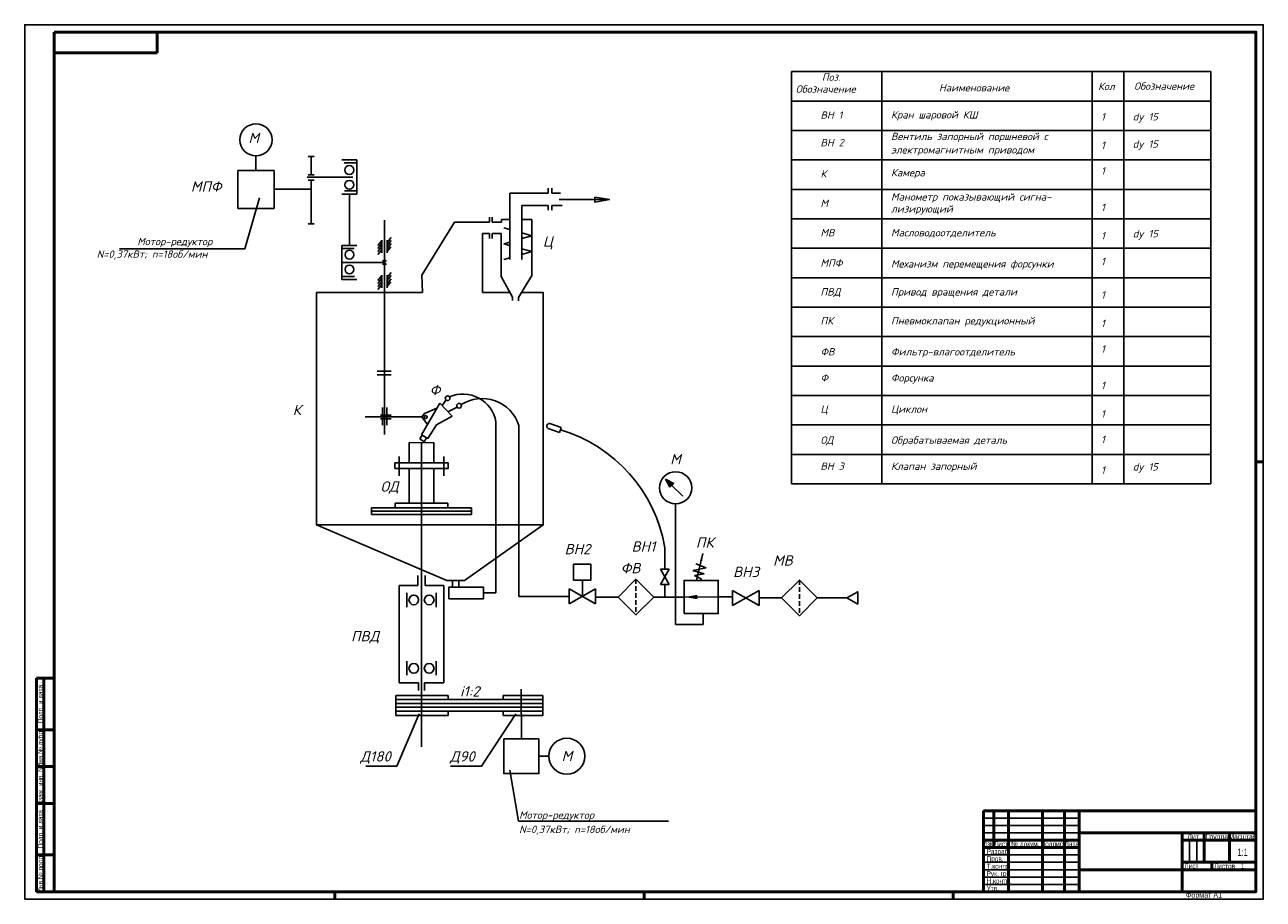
# Model space of a CAD drawing. Header units: millimetres. Extents: x 0 to 841, y 0 to 594.
import ezdxf
from ezdxf.enums import TextEntityAlignment as Align

# ---------------------------------------------------------------- set-up
doc = ezdxf.new("R2010")
doc.units = ezdxf.units.MM
doc.linetypes.add('HIDDEN2', pattern=[4.7625, 3.175, -1.5875])
doc.layers.add('AM_BOR', color=7, linetype='Continuous', lineweight=50)
for name, color, linetype in [('основной', 7, 'Continuous'), ('Размерный', 1, 'Continuous'), ('Текст', 5, 'Continuous')]:
    doc.layers.add(name, color=color, linetype=linetype)
doc.styles.add('ROMANS', font='romans.shx', dxfattribs={"oblique": 15, "height": 5})
doc.dimstyles.new('ISO-25', dxfattribs={"dimtxt": 2.5, "dimasz": 2.5, "dimexe": 1.25, "dimexo": 0.625, "dimtad": 1, "dimtxsty": 'Standard', "dimcen": 2.5, "dimadec": 0, "dimazin": 0, "dimtfac": 1, "dimtmove": 0, "dimatfit": 3, "dimfxl": 0, "dimarcsym": 0})

# ---------------------------------------------------------------- blocks, each defined once
blk = doc.blocks.new('A1')
at = {"color": 7, "lineweight": 50}
blk.add_line((20, 5), (20, 589), dxfattribs=at)
blk.add_lwpolyline([(20, 5), (836, 5), (836, 589), (20, 589)], dxfattribs=at)
at = {"layer": 'AM_BOR', "color": 7, "lineweight": 50}
for p, q in [((90, 575), (90, 589)), ((8, 5), (8, 150)), ((8, 150), (20, 150)), ((13, 5), (13, 150)), ((8, 115), (20, 115)), ((8, 90), (20, 90)), ((8, 65), (20, 65)), ((8, 30), (20, 30)), ((8, 5), (20, 5))]:
    blk.add_line(p, q, dxfattribs=at)
at = {"layer": 'AM_BOR', "color": 6}
for p, q in [((841, 297), (836, 297)), ((210.5, 0), (210.5, 5)), ((420.5, 0), (420.5, 5)), ((630.5, 0), (630.5, 5))]:
    blk.add_line(p, q, dxfattribs=at)
at = {"layer": 'AM_BOR', "color": 7}
blk.add_line((589, 5), (20, 5), dxfattribs=at)
at = {"layer": 'AM_BOR', "color": 6, "lineweight": 25}
blk.add_lwpolyline([(0, 0), (841, 0), (841, 594), (0, 594)], close=True, dxfattribs=at)
at = {"layer": 'AM_BOR', "color": 7, "lineweight": 50}
blk.add_lwpolyline([(90, 575), (20, 575)], dxfattribs=at)
at = {"layer": 'AM_BOR', "color": 5, "lineweight": 35, "width": 0.75}
for s, p in [('Подп. и дата', (10.5, 132.5)), ('Инв.№ дубл.', (10.5, 102.5)), ('Взам. инв. №', (10.5, 77.5)), ('Подп. и дата', (10.5, 47.5)), ('Инв.№ подл.', (10.5, 17.5))]:
    blk.add_text(s, height=3.5, rotation=90, dxfattribs=at).set_placement(p, align=Align.MIDDLE_CENTER)
at = {"layer": 'AM_BOR', "color": 5, "lineweight": 35}
blk.add_text('Формат А1', height=3.5, dxfattribs=at).set_placement((788.55, 1.02))
at = {"layer": 'AM_BOR', "color": 7, "lineweight": 70, "ltscale": 0.75, "width": 0.75}
blk.add_attdef('NUMB', text='', height=7, rotation=180, dxfattribs=at).set_placement((55, 582), align=Align.MIDDLE_CENTER)
blk = doc.blocks.new('SHTAMP СТУДЕНТ')
at = {"color": 7, "lineweight": 50}
for q in [(0, 55), (-185, 0)]:
    blk.add_line((-185, 55), q, dxfattribs=at)
at = {"layer": 'AM_BOR', "color": 7, "lineweight": 50}
for p, q in [((-178, 30), (-178, 55)), ((-168, 0), (-168, 55)), ((-145, 0), (-145, 55)), ((-130, 0), (-130, 55)), ((-120, 0), (-120, 55)), ((-185, 35), (-120, 35)), ((-120, 40), (0, 40)), ((-50, 0), (-50, 40)), ((-50, 35), (0, 35)), ((-35, 20), (-35, 40)), ((-18, 20), (-18, 40)), ((-185, 30), (-120, 30)), ((-50, 20), (0, 20)), ((-30, 15), (-30, 20)), ((-120, 15), (0, 15))]:
    blk.add_line(p, q, dxfattribs=at)
at = {"layer": 'AM_BOR', "color": 6, "lineweight": 25}
for p, q in [((-120, 50), (-185, 50)), ((-120, 45), (-185, 45)), ((-120, 40), (-185, 40)), ((-45, 20), (-45, 35)), ((-40, 20), (-40, 35)), ((-120, 25), (-185, 25)), ((-120, 20), (-185, 20)), ((-120, 15), (-185, 15)), ((-120, 10), (-185, 10)), ((-120, 5), (-185, 5))]:
    blk.add_line(p, q, dxfattribs=at)
at = {"layer": 'AM_BOR', "color": 5, "lineweight": 35, "width": 0.75}
for s, p in [('Изм', (-181.63, 32.59)), ('Лист', (-173, 32.5)), ('№ докум.', (-156.5, 32.5)), ('Подпись', (-137.5, 32.5)), ('Дата', (-125, 32.5)), ('Масштаб', (-9, 37.5))]:
    blk.add_text(s, height=3.5, dxfattribs=at).set_placement(p, align=Align.MIDDLE_CENTER)
at = {"layer": 'AM_BOR', "color": 5, "lineweight": 35}
for s, p in [(' Лит.', (-42.5, 37.5)), ('Группа', (-26.5, 37.5))]:
    blk.add_text(s, height=3.5, dxfattribs=at).set_placement(p, align=Align.MIDDLE_CENTER)
at = {"layer": 'AM_BOR', "color": 5, "lineweight": 35, "width": 0.75}
for s, p in [('Разраб.', (-182.85, 25.6)), ('Т.контр.', (-182.85, 15.6)), ('Пров.', (-182.85, 20.6)), ('Лист', (-48.51, 15.78)), ('Листов', (-28.39, 15.68)), ('Рук. гр.', (-182.85, 10.6)), ('Н.контр.', (-182.85, 5.6)), ('Утв.', (-182.85, 0.6))]:
    blk.add_text(s, height=3.5, dxfattribs=at).set_placement(p)
at = {"layer": 'AM_BOR', "color": 7, "lineweight": 70, "ltscale": 0.75, "width": 0.75}
for tag, height, p in [('NUMB', 10, (-60, 47.5)), ('NAME1', 7, (-85, 35.75)), ('NAME2', 7, (-85, 27.45)), ('NAME3', 7, (-85, 19.15))]:
    blk.add_attdef(tag, text='', height=height, dxfattribs=at).set_placement(p, align=Align.MIDDLE_CENTER)
at = {"layer": 'AM_BOR', "color": 1, "lineweight": 35, "ltscale": 0.75, "width": 0.8}
for tag, p in [('RAZRAB', (-166.08, 25.67)), ('PROVER', (-166.08, 20.78))]:
    blk.add_attdef(tag, p, '', height=3.5, dxfattribs=at)
at = {"layer": 'AM_BOR', "color": 2, "width": 0.55}
blk.add_attdef('GEN-TITLE-DAT{2.7}', text='', height=3.5, dxfattribs=at).set_placement((-125, 27.5), align=Align.MIDDLE_CENTER)
at = {"layer": 'AM_BOR', "color": 7, "width": 0.75, "flags": 12}
blk.add_attdef('GEN-TITLE-SCA{40.5}', text='', height=5, dxfattribs=at).set_placement((-8.99, 24.38), align=Align.CENTER)
at = {"layer": 'AM_BOR', "color": 7, "lineweight": 35, "ltscale": 0.75, "width": 0.8}
blk.add_attdef('MASS', text='', height=5, dxfattribs=at).set_placement((-26.45, 24.38), align=Align.CENTER)
at = {"layer": 'AM_BOR', "color": 1, "lineweight": 35, "ltscale": 0.75, "width": 0.75}
for tag, p in [('LIST', (-35.97, 15.87)), ('LISTOV', (-8.91, 15.73))]:
    blk.add_attdef(tag, text='', height=3.5, dxfattribs=at).set_placement(p, align=Align.CENTER)
at = {"layer": 'AM_BOR', "color": 7, "lineweight": 50, "ltscale": 0.75, "width": 0.75}
blk.add_attdef('MATER', text='', height=5, dxfattribs=at).set_placement((-101.07, 5.22), align=Align.RIGHT)
for tag, p in [('MATER1', (-98.43, 8.52)), ('MATER2', (-98.43, 1.52))]:
    blk.add_attdef(tag, p, '', height=5, dxfattribs=at)
at = {"layer": 'AM_BOR', "color": 2, "width": 0.65}
blk.add_attdef('GEN-TITLE-DWG{40.5}', (-184, -4), '', height=3, dxfattribs=at)

msp = doc.modelspace()

# ---------------------------------------------------------------- hatches: boundary and pattern name
at = {"layer": 'основной'}
msp.add_hatch(color=256, dxfattribs=at).paths.add_polyline_path([(440.73, 282.4), (435.11, 285.37), (438.13, 279.77)])

# ---------------------------------------------------------------- linework, layer by layer
for p, q in [((520.68, 562.14), (805.38, 562.14)), ((520.68, 562.14), (520.68, 282.14)), ((582.01, 562.14), (582.01, 282.14)), ((724.92, 562.14), (724.92, 282.14)), ((746.26, 562.14), (746.26, 282.14)), ((805.38, 562.14), (805.38, 282.14)), ((520.68, 542.14), (805.38, 542.14)), ((520.68, 522.14), (805.38, 522.14)), ((157, 494.99), (157, 504.9)), ((192.45, 504.47), (196.49, 504.47)), ((194.47, 492.1), (194.47, 504.47)), ((215.39, 502.15), (225.45, 502.15)), ((216.91, 500.13), (225.45, 500.13)), ((225.45, 502.15), (225.45, 478.97)), ((520.68, 502.14), (805.38, 502.14)), ((222.78, 490.47), (191.85, 490.47)), ((192.45, 492.1), (196.49, 492.1)), ((192.45, 488.41), (196.49, 488.41)), ((194.47, 488.41), (194.47, 458.82)), ((194.47, 482.23), (169.29, 482.23)), ((217.06, 481.18), (225.45, 481.18)), ((329.37, 434.57), (329.37, 479.62)), ((329.37, 479.62), (355.5, 479.62)), ((355.5, 479.62), (355.5, 482.95)), ((357.87, 479.62), (357.87, 482.95)), ((357.87, 479.62), (363.89, 479.62)), ((520.68, 482.14), (805.38, 482.14)), ((225.45, 478.97), (215.39, 478.97)), ((220.42, 478.97), (220.42, 444.11)), ((355.5, 471.29), (337.55, 471.29)), ((337.55, 471.29), (337.55, 434.47)), ((355.5, 467.96), (355.5, 471.29)), ((357.87, 467.96), (357.87, 471.29)), ((357.87, 471.29), (365.02, 471.29)), ((315.58, 463.4), (315.58, 459.94)), ((317.48, 463.4), (317.48, 459.94)), ((192.45, 458.82), (196.49, 458.82)), ((244.27, 461.21), (244.27, 315.61)), ((291.91, 459.94), (269.73, 423.97)), ((315.58, 459.94), (291.91, 459.94)), ((317.48, 459.94), (323.77, 459.94)), ((323.77, 461.6), (323.77, 459.94)), ((329.37, 461.6), (323.77, 461.6)), ((325.27, 456), (329.37, 454.85)), ((344.41, 461.6), (337.55, 461.6)), ((344.41, 423.71), (344.41, 461.6)), ((520.68, 462.14), (805.38, 462.14)), ((242.44, 447.37), (239.84, 444.11)), ((242.44, 447.76), (242.44, 439.06)), ((248.7, 449.4), (246.1, 446.14)), ((246.1, 447.76), (246.1, 439.06)), ((248.7, 447.35), (246.1, 444.09)), ((310.87, 412.02), (310.87, 452.19)), ((310.87, 452.19), (315.58, 452.19)), ((315.58, 452.19), (315.58, 448.73)), ((317.48, 452.19), (317.48, 448.73)), ((317.48, 452.19), (323.45, 452.19)), ((323.45, 452.19), (323.45, 422.94)), ((325.27, 445.24), (329.37, 446.39)), ((337.55, 452.55), (344.41, 450.62)), ((337.55, 448.69), (344.41, 450.62)), ((215.39, 444.11), (225.45, 444.11)), ((215.39, 420.93), (215.39, 444.11)), ((223.78, 441.9), (215.39, 441.9)), ((242.38, 441.15), (239.78, 437.89)), ((242.44, 445.32), (239.84, 442.07)), ((242.44, 443.27), (239.84, 440.02)), ((248.7, 445.3), (246.1, 442.04)), ((248.64, 443.17), (246.1, 439.99)), ((325.27, 445.24), (329.37, 444.09)), ((337.55, 441.79), (344.41, 439.86)), ((337.55, 437.93), (344.41, 439.86)), ((520.68, 442.14), (805.38, 442.14)), ((215.39, 432.52), (244.27, 432.52)), ((243.1, 434.18), (244.27, 432.52)), ((243.1, 430.86), (244.27, 432.52)), ((245.43, 434.18), (244.27, 432.52)), ((245.43, 430.86), (244.27, 432.52)), ((325.27, 434.48), (329.37, 435.63)), ((223.93, 422.95), (215.39, 422.95)), ((225.45, 420.93), (215.39, 420.93)), ((242.44, 423.57), (239.84, 420.31)), ((242.44, 421.52), (239.84, 418.26)), ((242.44, 423.96), (242.44, 415.26)), ((248.7, 425.6), (246.1, 422.34)), ((246.1, 423.96), (246.1, 415.26)), ((248.7, 423.55), (246.1, 420.29)), ((248.7, 421.5), (246.1, 418.24)), ((269.73, 423.97), (270.12, 412.02)), ((323.45, 422.94), (331.12, 409.02)), ((335.25, 408.63), (344.41, 423.71)), ((520.68, 422.14), (763.6, 422.14)), ((520.68, 422.14), (805.38, 422.14)), ((242.38, 417.35), (239.78, 414.09)), ((242.44, 419.47), (239.84, 416.21)), ((248.64, 419.37), (246.1, 416.19)), ((331.12, 409.02), (331.12, 406.7)), ((335.25, 406.44), (335.25, 408.63)), ((520.68, 402.14), (805.38, 402.14)), ((520.68, 382.14), (805.38, 382.14)), ((520.68, 362.14), (805.38, 362.14)), ((239.3, 358.64), (248.7, 358.64)), ((239.3, 356.12), (248.7, 356.12)), ((281.83, 337), (269.36, 315.5)), ((290.15, 328.09), (281.83, 337)), ((283.44, 335.28), (286.11, 339.13)), ((520.68, 342.14), (805.38, 342.14)), ((241.47, 328.86), (248.72, 328.86)), ((242.99, 333.92), (242.99, 322.04)), ((245.82, 333.92), (245.82, 322.04)), ((269.59, 327.62), (271.53, 329.98)), ((271.53, 329.98), (279.79, 333.48)), ((279.7, 322.15), (290.15, 328.09)), ((287.33, 331.11), (293.66, 334.24)), ((231.12, 327.62), (269.59, 327.62)), ((241.47, 326.38), (248.72, 326.38)), ((273.4, 322.47), (269.59, 327.62)), ((273.63, 313.01), (279.7, 322.15)), ((319.91, 207.97), (319.91, 324.23)), ((335.47, 321.46), (335.47, 205.7)), ((355.48, 319.7), (363.19, 317.02)), ((356.55, 323.07), (364.27, 320.39)), ((364.27, 320.39), (363.69, 318.72)), ((520.68, 322.14), (805.38, 322.14)), ((269.96, 315.15), (268.26, 312.62)), ((268.26, 312.62), (271.25, 310.61)), ((269.36, 315.5), (273.63, 313.01)), ((271.25, 310.61), (272.9, 313.44)), ((363.19, 317.02), (363.69, 318.72)), ((277.84, 310.07), (260.97, 310.15)), ((260.97, 310.15), (260.97, 296.32)), ((269.4, 310.15), (269.4, 103.41)), ((277.84, 310.15), (277.84, 296.32)), ((254.14, 300.66), (254.14, 287.63)), ((284.67, 300.66), (284.67, 287.63)), ((520.68, 302.14), (805.38, 302.14)), ((260.97, 292.49), (260.97, 269.01)), ((277.84, 292.49), (277.84, 269.01)), ((435.11, 285.37), (438.13, 279.77)), ((435.11, 285.37), (440.73, 282.4)), ((438.13, 279.77), (440.73, 282.4)), ((439.43, 281.08), (446.85, 273.73)), ((520.68, 282.14), (805.38, 282.14)), ((235.45, 263.58), (303.36, 263.58)), ((287.26, 269.01), (251.55, 269.01)), ((251.55, 269.01), (251.55, 265.8)), ((287.26, 269.01), (287.26, 265.8)), ((442, 186.5), (442, 268.53)), ((286.61, 216.36), (198.09, 254.38)), ((298.69, 216.36), (352.04, 254.38)), ((434.64, 238.68), (434.64, 224.11)), ((462.67, 225.13), (455.81, 227.84)), ((266.83, 219.86), (266.83, 213.06)), ((271.97, 219.86), (271.97, 213.06)), ((431.67, 224.11), (437.61, 224.11)), ((431.67, 224.11), (437.61, 213.83)), ((437.61, 224.11), (431.67, 213.83)), ((453.63, 223.27), (462.67, 225.13)), ((461.42, 220.91), (453.63, 223.27)), ((454.73, 219.88), (461.42, 220.91)), ((459.37, 217.56), (454.73, 219.88)), ((266.83, 213.06), (254.15, 213.06)), ((254.15, 213.06), (254.15, 146.96)), ((271.97, 213.06), (284.66, 213.06)), ((284.66, 213.06), (284.66, 146.96)), ((286.61, 216.36), (298.69, 216.36)), ((290.44, 216.36), (290.44, 211.93)), ((294.69, 216.36), (294.69, 211.93)), ((369.66, 210.75), (369.66, 200.64)), ((369.66, 210.75), (387.62, 200.64)), ((387.62, 210.75), (369.66, 200.64)), ((378.64, 205.7), (378.64, 216.69)), ((387.62, 210.75), (387.62, 200.64)), ((431.67, 213.83), (437.61, 213.83)), ((434.64, 213.83), (434.64, 205.22)), ((459.37, 216.53), (459.37, 217.56)), ((259.39, 207.98), (259.39, 198.36)), ((279.41, 207.98), (279.41, 198.36)), ((311.47, 207.97), (319.91, 207.97)), ((335.47, 205.7), (369.66, 205.7)), ((387.62, 205.22), (402.92, 205.22)), ((427.09, 205.22), (447.66, 205.22)), ((470.96, 205.27), (480.7, 205.27)), ((498.66, 209.69), (480.7, 199.57)), ((480.7, 209.69), (498.66, 199.57)), ((480.7, 209.69), (480.7, 199.57)), ((498.66, 209.69), (498.66, 199.57)), ((498.66, 204.63), (513.96, 204.63)), ((538.13, 204.63), (558.29, 204.63)), ((460.62, 194.01), (460.62, 186.5)), ((460.62, 186.5), (442, 186.5)), ((259.39, 152.05), (259.39, 161.66)), ((279.41, 152.05), (279.41, 161.66)), ((254.15, 146.96), (267.29, 146.96)), ((267.29, 146.96), (267.29, 141.75)), ((271.52, 146.96), (271.52, 141.75)), ((284.66, 146.96), (271.52, 146.96)), ((252.07, 138.43), (287.55, 138.43)), ((252.07, 138.43), (252.07, 124.77)), ((252.07, 135.72), (351.8, 135.72)), ((287.55, 138.43), (287.55, 135.72)), ((324.8, 138.43), (324.8, 135.72)), ((324.8, 138.43), (351.8, 138.43)), ((337.06, 142.67), (337.21, 108.88)), ((351.8, 138.43), (351.8, 124.77)), ((252.07, 133.01), (351.8, 133.01)), ((252.07, 130.3), (351.8, 130.3)), ((252.07, 127.59), (351.8, 127.59)), ((287.55, 127.59), (287.55, 124.77)), ((324.8, 127.59), (324.8, 124.77)), ((252.07, 124.77), (287.55, 124.77)), ((324.8, 124.77), (351.8, 124.77)), ((349.19, 97.11), (355.92, 97.11))]:
    msp.add_line(p, q, dxfattribs=at)
at = {"layer": 'основной', "linetype": 'HIDDEN2'}
for p, q in [((415, 217.3), (415, 193.13)), ((526.05, 216.72), (526.05, 192.55))]:
    msp.add_line(p, q, dxfattribs=at)
at = {"layer": 'основной'}
for points in [[(144.72, 469.2), (169.29, 469.2), (169.29, 494.99), (144.72, 494.99)], [(251.34, 292.49), (287.47, 292.49), (287.47, 296.32), (251.34, 296.32)], [(235.45, 261.36), (303.36, 261.36), (303.36, 265.8), (235.45, 265.8)], [(372.64, 216.69), (384.42, 216.69), (384.42, 227.55), (372.64, 227.55)], [(287.91, 204.01), (311.47, 204.01), (311.47, 211.93), (287.91, 211.93)], [(427.09, 205.22), (415, 217.3), (402.92, 205.22), (415, 193.13)], [(447.77, 194.01), (470.96, 194.01), (470.96, 216.53), (447.77, 216.53)], [(538.13, 204.63), (526.05, 216.72), (513.96, 204.63), (526.05, 192.55)], [(558.29, 204.63), (565.61, 200.41), (565.61, 208.86)], [(325.23, 108.88), (349.19, 108.88), (349.19, 85.34), (325.23, 85.34)]]:
    msp.add_lwpolyline(points, close=True, dxfattribs=at)
for points in [[(270.12, 412.02), (198.09, 412.02), (198.09, 254.38), (352.04, 254.38), (352.04, 412.02), (337.31, 412.02)], [(329.47, 412.02), (310.87, 412.02)]]:
    msp.add_lwpolyline(points, dxfattribs=at)
for centre, radius in [((157, 515.83), 10.93), ((220.36, 495.31), 3.02), ((220.36, 485.28), 3.02), ((220.48, 437.8), 3.02), ((220.48, 427.77), 3.02), ((287.17, 340.29), 1.58), ((294.94, 335.17), 1.58), ((272.22, 327.47), 1.04), ((442, 279.46), 10.93), ((264.18, 203.28), 3.29), ((274.62, 203.28), 3.29), ((264.18, 156.75), 3.29), ((274.62, 156.75), 3.29), ((368.09, 97.11), 12.17)]:
    msp.add_circle(centre, radius, dxfattribs=at)
for centre, radius, start, end in [((297.45, 320.36), 22.79, 9.76975, 113.47018), ((310.53, 314.1), 26.05, 17.22457, 123.07096), ((334.27, 321.46), 1.2, 0, 17.22457), ((356.27, 321.31), 1.79, 80.86736, 243.7474), ((335.65, 222.4), 100.32, 9.34038, 73.76897)]:
    msp.add_arc(centre, radius, start, end, dxfattribs=at)

# ---------------------------------------------------------------- block references
at = {"layer": 'основной', "lineweight": 0}
msp.add_blockref('A1', (0, 0), dxfattribs=at)
ref = msp.add_blockref('SHTAMP СТУДЕНТ', (836, 5), dxfattribs=at)
ref.add_attrib('MATER1', '%%u', (737.57, 13.52), dxfattribs={"layer": 'AM_BOR', "color": 7, "lineweight": 50, "ltscale": 0.75, "height": 5, "width": 0.75})
ref.add_attrib('MATER2', '%%o', (737.57, 6.52), dxfattribs={"layer": 'AM_BOR', "color": 7, "lineweight": 50, "ltscale": 0.75, "height": 5, "width": 0.75})
ref.add_attrib('GEN-TITLE-SCA{40.5}', '1:1', dxfattribs={"layer": 'AM_BOR', "color": 7, "height": 5, "width": 0.75}).set_placement((827.01, 29.38), align=Align.CENTER)
ref.add_attrib('LISTOV', '1', dxfattribs={"layer": 'AM_BOR', "color": 1, "lineweight": 35, "ltscale": 0.75, "height": 3.5, "width": 0.75}).set_placement((827.09, 20.73), align=Align.CENTER)

# ---------------------------------------------------------------- texts
at = {"layer": 'Текст', "style": 'ROMANS', "oblique": 15}
for s, height, p in [('Поз.', 5, (541.28, 555.92)), ('Обозначение', 5, (753.31, 549.81)), ('Обозначение', 5, (523.55, 547.82)), ('Наименование', 5, (620.79, 548.66)), ('Кол', 5, (728.86, 549.65)), ('ВН 1', 5, (540.32, 530.1)), ('Кран шаровой КШ', 5, (588.24, 530.31)), ('1', 5, (730.87, 528.97)), ('dy 15', 5, (752.37, 528.97)), ('М', 7, (151.89, 513.62)), ('ВН 2', 5, (540.32, 511.43)), ('Вентиль запорный поршневой с', 5, (588.24, 515.62)), ('1', 5, (730.87, 509.63)), ('dy 15', 5, (752.37, 510.48)), ('электромагнитным приводом', 5, (588.24, 506.52)), ('1', 5, (730.87, 492.28)), ('К', 5, (540.32, 490.28)), ('Камера ', 5, (588.24, 491.05)), ('МПФ', 7, (112.8, 480.61)), ('Манометр показывающий сигна-', 5, (588.24, 474.56)), ('М', 5, (540.32, 470.25)), ('лизирующий', 5, (588.24, 466.42)), ('1', 5, (730.87, 467.49)), ('МВ', 5, (540.32, 450.25)), ('Масловодоотделитель', 5, (588.24, 450.25)), ('dy 15', 5, (752.37, 449.54)), ('Мотор-редуктор', 5, (76.39, 444.22)), ('Ц', 7, (351.8, 443.28)), ('1', 5, (730.87, 448.15)), ('N=0,37кВт; n=18об/мин', 5, (48.87, 435.68)), ('МПФ', 5, (540.32, 429.6)), ('Механизм перемещения форсунки', 5, (588.24, 429.07)), ('1', 5, (730.87, 430.79)), ('ПВД', 5, (540.32, 410.03)), ('Привод вращения детали', 5, (588.24, 410.03)), ('1', 5, (730.87, 407.99)), ('ПК', 5, (540.32, 390.4)), ('Пневмоклапан редукционный', 5, (588.24, 390.4)), ('1', 5, (730.87, 388.65)), ('ФВ', 5, (540.32, 369.33)), ('Фильтр-влагоотделитель', 5, (588.24, 369.33)), ('1', 5, (730.87, 371.29)), ('Ф', 5, (540.32, 351.61)), ('Форсунка', 5, (588.24, 351.61)), ('Ф', 7, (274.96, 342.3)), ('1', 5, (730.87, 346.5)), ('К', 7, (181.96, 328.84)), ('Ц', 5, (540.32, 330.4)), ('Циклон', 5, (588.24, 330.4)), ('1', 5, (730.87, 327.16)), ('ОД', 5, (540.32, 309.33)), ('Обрабатываемая деталь', 5, (588.24, 309.33)), ('1', 5, (730.87, 309.81)), ('М', 7, (438.25, 295.32)), ('ВН 3', 5, (540.32, 291.61)), ('Клапан запорный', 5, (588.24, 291.61)), ('dy 15', 5, (752.37, 291.17)), ('1', 5, (730.87, 288.99)), ('ОД', 7, (241.59, 276.8)), ('ПК', 7, (455.73, 238.8)), ('ВН2', 7, (366.6, 234.3)), ('ВН1', 7, (412.04, 236.04)), ('ФВ', 7, (404.68, 221.34)), ('МВ', 7, (508.15, 226.55)), ('ВН3', 7, (481, 218.8)), ('ПВД', 7, (221.55, 175.13)), ('i1:2', 7, (295.55, 137.63)), ('Д180', 7, (227.85, 93.44)), ('Д90', 7, (288.72, 93.44)), ('М', 7, (364.56, 93.78)), ('Мотор-редуктор', 5, (335.69, 54.61)), ('N=0,37кВт; n=18об/мин', 5, (335.69, 44.9))]:
    msp.add_text(s, height=height, dxfattribs=at).set_placement(p)

# ---------------------------------------------------------------- leaders
at = {"layer": 'основной'}
for points, override in [([(397.03, 475.23), (362.85, 475.23)], {"dimasz": 10, "dimgap": 0.625, "dimtad": 0, "dimldrblk": 'ClosedBlank'}), ([(460.48, 234.7), (456.09, 216.53), (455.02, 216.53)], {"dimasz": 5, "dimgap": 0.625, "dimtad": 0}), ([(447.66, 205.22), (470.96, 205.27)], {"dimasz": 9, "dimgap": 0.625, "dimtad": 0})]:
    msp.add_leader(points, dimstyle='ISO-25', override=override, dxfattribs=at)
at = {"layer": 'Размерный'}
for points in [[(159.5, 476.5), (149.51, 441.88), (64.3, 441.88)], [(267.74, 125.93), (252.61, 90.23), (231.63, 90.23)], [(333.53, 125.93), (310.09, 90.23), (289.1, 90.23)], [(329.28, 87.56), (335.32, 52.94), (437.16, 52.94)]]:
    msp.add_leader(points, dimstyle='ISO-25', override={"dimgap": 0.625, "dimtad": 0, "dimldrblk": 'None'}, dxfattribs=at)

doc.saveas('drawing.dxf')
